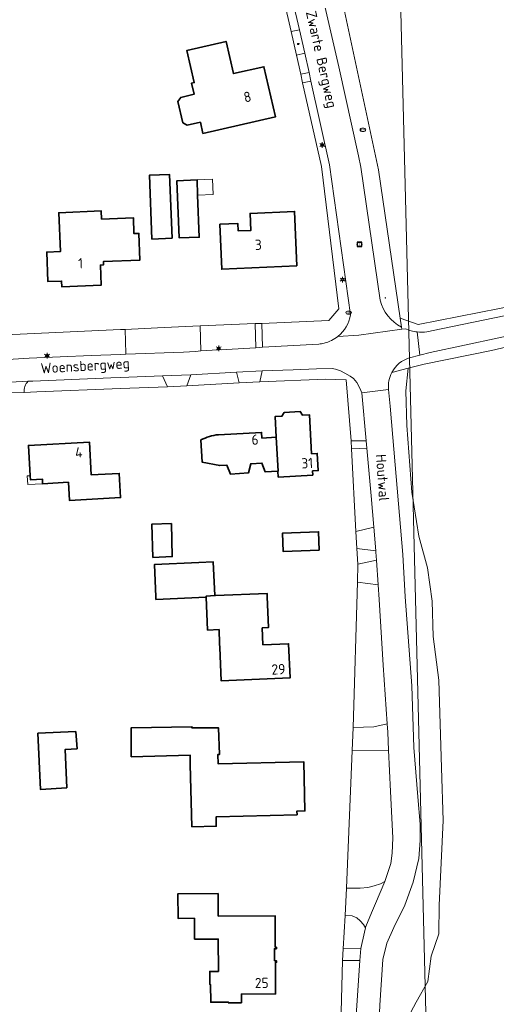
# Model space of a CAD drawing. Header units: metres. Extents: x 140853 to 145288, y 474558 to 480269.
# Tile 158 of 256: x 144982 to 145066, y 476928 to 477101. Entities that reach past the tile are written whole.
import ezdxf
from ezdxf.enums import TextEntityAlignment as Align

# ---------------------------------------------------------------- set-up
doc = ezdxf.new("R2010")
doc.units = ezdxf.units.M
doc.header["$MEASUREMENT"] = 0
for name, color, linetype, lineweight in [('B-WE-GR-BEPLANTING_CULTUUR_BOSPLANTSOEN-G', 90, 'GR-PLANTSOEN', 18), ('B-WE-GR-BOS_LOOF-G', 40, 'Continuous', 13), ('B-WE-GR-GRAS_KRUIDENRIJK-G', 80, 'Continuous', 18), ('B-WE-GR-GROENVOORZIENING-G', 80, 'Continuous', 18), ('B-WE-IE-TERREINAFSCHEIDING_KUNSTMATIG_HEKWERK-G', 20, 'IE-TERREINAFSCHEIDING-KUNSTMATIG', 18), ('B-WE-KL-ET_LS_OV_LICHTMAST-S', 190, 'Continuous', 18), ('B-WE-KL-GAS_PUT-S', 30, 'Continuous', 18), ('B-WE-KL-WATER_BRANDLEIDING_PUT-S', 150, 'Continuous', 18), ('B-WE-KL-WATER_PUT-S', 170, 'Continuous', 18), ('B-WE-OG-BEBOUWING-G', 7, 'Continuous', 35), ('B-WE-OG-BEBOUWING_BIJGEBOUW-G', 7, 'Continuous', 18), ('B-WE-OG-BEBOUWING_HUISNUMMER-T18', 10, 'Continuous', 18), ('B-WE-OG-BEBOUWING_LUIFEL-G', 7, 'Continuous', 18), ('B-WE-OG-BEBOUWING_STRAATNAAM-T18', 10, 'Continuous', 18), ('B-WE-OG-HULPLIJN-G', 50, 'Continuous', 18), ('B-WE-OG-TERREIN_ERF-G', 7, 'Continuous', 18), ('B-WE-RI-GWA_RIOOLPUT-S', 30, 'Continuous', 18), ('B-WE-VH-VERHARDING_ASFALT-G', 252, 'Continuous', 18), ('B-WE-VH-VERHARDING_HALFVERHARDING_GRIND-G', 252, 'Continuous', 18), ('B-WE-VH-VERHARDING_OPEN-G', 252, 'Continuous', 18), ('B-WE-VH-VERHARDING_PUIN-G', 252, 'Continuous', 18), ('B-WE-VH-VERHARDING_STRAATBAKSTEEN-G', 252, 'Continuous', 18), ('B-WE-VH-VERHARDING_TEGEL-G', 252, 'Continuous', 18), ('X-XX-XX-ALGEMEEN-S', 7, 'Continuous', 18)]:
    doc.layers.add(name, color=color, linetype=linetype, lineweight=lineweight)
doc.styles.add('NLCS-ISO', font='txt')
doc.linetypes.add('GR-PLANTSOEN', pattern='A,0,[179,NLCS.shx,S=2,R=0,X=0,Y=0],-4', length=4)
doc.linetypes.add('IE-TERREINAFSCHEIDING-KUNSTMATIG', pattern='A,4,[82,NLCS.shx,S=0.75,R=90,X=0,Y=0],4,-2', length=10)

# ---------------------------------------------------------------- blocks, each defined once
blk = doc.blocks.new('SIE-WEG_AFVALBAK_TYPE_01')
for radius in [0.25, 0.156]:
    blk.add_circle((0, 0), radius)
blk = doc.blocks.new('B-SIE-WEG_LICHTMAST-SO')
at = {"ltscale": 0.1}
for p, q in [((-1.1, 0.63), (-2.19, 1.27)), ((0, 1.27), (0, 2.53)), ((1.1, 0.63), (2.19, 1.27)), ((-1.1, -0.63), (-2.19, -1.27)), ((0, -1.27), (0, -2.53)), ((1.1, -0.63), (2.19, -1.27))]:
    blk.add_line(p, q, dxfattribs=at)
at = {"flags": 128}
for points in [[(-1.16, 0.5), (1.16, 0.5)], [(-1.16, -0.5), (1.16, -0.5)]]:
    blk.add_lwpolyline(points, dxfattribs=at)
at = {"ltscale": 0.1}
blk.add_circle((0, 0), 1.27, dxfattribs=at)
at = {"style": 'NLCS-ISO'}
blk.add_attdef('TYPE', text='', height=1.8, dxfattribs=at).set_placement((0, 2.53), align=Align.BOTTOM_CENTER)
blk = doc.blocks.new('SKL-WATERLEIDINGPUT-SO')
at = {"color": 0, "linetype": 'ByBlock', "lineweight": 18}
blk.add_ellipse((0, 0), major_axis=(2.5, 0), ratio=0.54, dxfattribs=at)
at = {"color": 0, "linetype": 'ByBlock', "lineweight": 18, "style": 'NLCS-ISO'}
blk.add_text('wl', height=1.8, dxfattribs=at).set_placement((0, 0), align=Align.MIDDLE_CENTER)
blk = doc.blocks.new('SRI-PUT_INSPECTIE-SO')
at = {"lineweight": -3, "flags": 128}
blk.add_lwpolyline([(-2, -2), (2, -2), (2, 2), (-2, 2)], close=True, dxfattribs=at)
at = {"lineweight": -3, "ltscale": 1.5}
blk.add_circle((0, 0), 2, dxfattribs=at)
at = {"ltscale": 0.1, "style": 'NLCS-ISO'}
blk.add_text('I', height=2.5, dxfattribs=at).set_placement((0, -0.01), align=Align.MIDDLE_CENTER)
blk = doc.blocks.new('SKL-GAS_PUT-SO')
at = {"color": 0, "linetype": 'ByBlock', "lineweight": 18}
blk.add_ellipse((0, 0), major_axis=(2.5, 0), ratio=0.601255, dxfattribs=at)
at = {"color": 0, "linetype": 'ByBlock', "lineweight": 18, "style": 'NLCS-ISO'}
blk.add_text('gas', height=1.8, dxfattribs=at).set_placement((0.12, 0.3), align=Align.MIDDLE_CENTER)
blk = doc.blocks.new('SIE-WEG_STRAATPOT_BRANDKRAAN-SO')
blk.add_ellipse((0, 0), major_axis=(-0.729, 0), ratio=0.685994)
at = {"style": 'NLCS-ISO'}
blk.add_text('BR', height=0.4, dxfattribs=at).set_placement((-0.3, -0.15))

msp = doc.modelspace()

# ---------------------------------------------------------------- linework, layer by layer
at = {"layer": 'B-WE-GR-BEPLANTING_CULTUUR_BOSPLANTSOEN-G', "ltscale": 0.2, "flags": 128}
msp.add_lwpolyline([(145053.27, 476893.315), (145053.174, 476896.286), (145051.347, 476897.699), (145047.948, 476901.987), (145048.657, 476914.842), (145049.148, 476920.796), (145050.022, 476925.385), (145051.933, 476928.881), (145053.953, 476932.486), (145054.553, 476936.966), (145055.863, 476940.844), (145055.918, 476945.87), (145056.628, 476960.782), (145056.355, 476970.014), (145055.863, 476985.419), (145054.881, 476993.066), (145054.717, 476999.293), (145053.898, 477005.138), (145052.369, 477010.656), (145051.168, 477018.412), (145050.295, 477030.102), (145050.076, 477036.166), (145050.495, 477040.139), (145047.654, 477039.425), (145047.654, 477039.425, 0.1472345), (145047.058, 477036.424), (145047.058, 477036.424), (145047.349, 477033.468), (145047.813, 477027.974), (145049.54, 477007.481), (145050.003, 477000), (145051.119, 476984.429), (145051.496, 476973.556), (145052.226, 476964.905), (145052.633, 476960.142), (145052.603, 476957.226), (145052.372, 476954.092), (145051.372, 476949.964), (145049.892, 476945.923), (145047.984, 476941.999), (145046.744, 476939.253), (145046.069, 476936.349), (145045.535, 476928.318), (145044.693, 476909.357), (145044.549, 476906.274), (145044.144, 476897.616), (145043.693, 476892.49), (145049.684, 476892.475), (145053.27, 476893.315)], format="xyb", close=True, dxfattribs=at)
at = {"layer": 'B-WE-GR-BOS_LOOF-G', "ltscale": 0.2, "flags": 128}
msp.add_lwpolyline([(145078.61, 477046.42), (145065.11, 477043.239), (145053.336, 477040.854), (145050.495, 477040.139), (145050.076, 477036.166), (145050.295, 477030.102), (145051.168, 477018.412), (145052.369, 477010.656), (145053.898, 477005.138), (145054.717, 476999.293), (145054.881, 476993.066), (145055.863, 476985.419), (145056.355, 476970.014), (145056.628, 476960.782), (145055.918, 476945.87), (145055.863, 476940.844), (145054.553, 476936.966), (145053.953, 476932.486), (145051.933, 476928.881), (145050.022, 476925.385)], dxfattribs=at)
at = {"layer": 'B-WE-GR-GRAS_KRUIDENRIJK-G', "ltscale": 0.2, "flags": 128}
for points in [[(145031.403, 477099.585), (145030.957, 477101.547), (145030.506, 477103.496), (145029.224, 477108.527), (145025.197, 477123.132), (145025.197, 477123.132, 0.1250463), (145023.604, 477123.501), (145023.604, 477123.501), (145028.697, 477104.911), (145029.946, 477099.257), (145031.403, 477099.585)], [(145033.435, 477090.54), (145031.97, 477090.279), (145035.299, 477075.541), (145038.329, 477050.57), (145036.559, 477048.51), (145024.783, 477048.024), (145024.908, 477043.852), (145024.909, 477043.828), (145034.804, 477044.39), (145034.804, 477044.39, 0.0388743), (145035.759, 477044.551), (145035.759, 477044.551, 0.1084939), (145038.173, 477045.751), (145038.173, 477045.751, 0.1808992), (145040.403, 477049.523), (145040.403, 477049.523), (145036.712, 477075.888), (145033.435, 477090.54)], [(145047.654, 477039.425), (145050.495, 477040.139), (145053.336, 477040.854), (145065.11, 477043.239), (145078.61, 477046.42), (145089.138, 477050.025), (145092.063, 477040.786), (145091.989, 477041.921), (145092.779, 477045.668), (145094.49, 477050.808), (145095.542, 477053.133), (145096.82, 477054.899), (145093.132, 477053.393), (145091.755, 477052.831), (145089.843, 477052.189), (145088.412, 477051.708), (145081.13, 477049.261), (145075.347, 477047.538), (145072.432, 477046.805), (145054.348, 477042.901), (145052.547, 477042.449), (145050.746, 477041.998), (145050.746, 477041.998, 0.1968362), (145047.654, 477039.425)], [(144983.103, 477035.902), (144985.304, 477035.993), (145000, 477036.591), (145008.218, 477036.9), (145007.359, 477038.815), (145000, 477038.541), (144998.313, 477038.481), (144984.584, 477037.91), (144983.785, 477037.866), (144983.785, 477037.866, 0.259501), (144983.103, 477035.902)]]:
    msp.add_lwpolyline(points, format="xyb", close=True, dxfattribs=at)
for points in [[(145035.88, 477103.728), (145038.318, 477093.065), (145041.81, 477077.45), (145042.19, 477075.475), (145045.563, 477052.115), (145045.563, 477052.115, 0.2145222), (145049.333, 477047.391), (145049.333, 477047.391), (145049.107, 477048.937), (145045.303, 477074.981), (145038.987, 477104.491)], [(145070.081, 477051.331), (145052.281, 477047.828), (145049.107, 477048.937), (145049.333, 477047.391), (145049.388, 477047.016), (145049.388, 477047.016), (145049.976, 477047.099), (145049.976, 477047.099, 0.079713), (145052.099, 477046.52), (145052.099, 477046.52, 0.0600294), (145053.765, 477046.542), (145053.765, 477046.542), (145056.284, 477047.065), (145071.354, 477050.196)]]:
    msp.add_lwpolyline(points, format="xyb", dxfattribs=at)
for points in [[(144975.214, 477043.764), (144975.939, 477041.872), (144976.097, 477041.461), (144976.347, 477041.475), (144983.971, 477041.907), (144994.845, 477042.41), (145000, 477042.578), (145000.952, 477042.614), (145000.946, 477042.763), (145000.789, 477046.974), (145000, 477046.939), (144975.99, 477045.869), (144975.675, 477043.784), (144975.214, 477043.764)], [(145013.993, 477047.606), (145014.111, 477043.233), (145014.112, 477043.209), (145016.084, 477043.303), (145018.519, 477043.441), (145023.763, 477043.755), (145023.664, 477047.978), (145013.993, 477047.606)], [(145040.491, 477027.394), (145043.114, 477027.42), (145042.359, 477035.861), (145042.039, 477036.65), (145041.489, 477037.662), (145040.89, 477038.362), (145040.31, 477038.738), (145039.366, 477039.317), (145038.607, 477039.692), (145037.717, 477039.998), (145037.133, 477040.113), (145034.413, 477040.067), (145030.286, 477039.882), (145024.858, 477039.699), (145024.439, 477037.788), (145036.017, 477038.263), (145039.632, 477038.133), (145040.491, 477027.394)], [(145011.622, 477037.078), (145020.81, 477037.591), (145020.365, 477039.445), (145012.356, 477038.992), (145011.622, 477037.078)], [(145041.333, 477011.508), (145044.447, 477012.253), (145043.981, 477017.738), (145043.228, 477026.148), (145040.563, 477026.033), (145041.333, 477011.508)], [(145041.637, 477005.784), (145044.919, 477006.445), (145044.818, 477007.892), (145044.801, 477008.096), (145041.491, 477008.532), (145041.637, 477005.784)], [(145046.809, 476977.706), (145046.126, 476988.001), (145045.401, 476999.549), (145045.22, 477002.143), (145041.596, 477002.582), (145040.858, 476977.065), (145044.48, 476977.178), (145046.809, 476977.706)], [(145046.384, 476950.067), (145046.516, 476950.393), (145047.479, 476953.213), (145047.693, 476955.044), (145047.796, 476957.739), (145047.427, 476965.824), (145047.061, 476973.123), (145040.693, 476973.029), (145039.704, 476948.86), (145042.081, 476948.909), (145043.403, 476949.001), (145044.561, 476949.276), (145045.617, 476949.646), (145046.384, 476950.067)], [(145039.096, 476938.221), (145042.206, 476938.296), (145042.837, 476941.183), (145043.029, 476941.907), (145042.634, 476942.516), (145042.08, 476943.174), (145041.463, 476943.687), (145040.679, 476944.013), (145039.43, 476944.073), (145039.096, 476938.221)], [(145038.571, 476920.321), (145040.949, 476920.379), (145042.003, 476936.184), (145042.005, 476936.204), (145038.978, 476936.17), (145038.571, 476920.321)]]:
    msp.add_lwpolyline(points, close=True, dxfattribs=at)
at = {"layer": 'B-WE-GR-GROENVOORZIENING-G', "ltscale": 0.2, "flags": 128}
msp.add_lwpolyline([(145031.635, 477091.763), (145033.095, 477092.061), (145032.341, 477095.435), (145030.878, 477095.117), (145031.635, 477091.763)], close=True, dxfattribs=at)
at = {"layer": 'B-WE-IE-TERREINAFSCHEIDING_KUNSTMATIG_HEKWERK-G', "ltscale": 0.2, "flags": 128}
for points in [[(145023.487, 477160.171), (145032.126, 477129.313), (145038.987, 477104.491), (145045.303, 477074.981), (145049.107, 477048.937)], [(145023.604, 477123.501), (145028.697, 477104.911), (145029.946, 477099.257)], [(145030.878, 477095.117), (145031.635, 477091.763)], [(145031.97, 477090.279), (145035.299, 477075.541), (145038.329, 477050.57), (145036.559, 477048.51), (145024.783, 477048.024)], [(145049.107, 477048.937), (145052.281, 477047.828), (145070.081, 477051.331), (145088.869, 477057.108), (145098.637, 477061.246), (145115.709, 477069.103), (145149.108, 477086.488), (145150.709, 477088.268)], [(144975.675, 477043.784), (144975.99, 477045.869), (145000, 477046.939)], [(145000.789, 477046.974), (145000, 477046.939)], [(145023.664, 477047.978), (145013.993, 477047.606)]]:
    msp.add_lwpolyline(points, dxfattribs=at)
at = {"layer": 'B-WE-OG-BEBOUWING-G', "ltscale": 0.2, "flags": 128}
for points in [[(145011.677, 477082.812), (145014.017, 477083.345), (145014.466, 477081.372), (145027.181, 477084.266), (145025.173, 477093.088), (145019.81, 477091.868), (145018.52, 477097.522), (145011.657, 477095.956), (145012.946, 477090.301), (145012.459, 477090.19), (145012.903, 477088.24), (145010.563, 477087.707), (145010.067, 477087), (145010.922, 477083.246), (145011.677, 477082.812)], [(145005.524, 477062.826), (145009.04, 477063.001), (145008.595, 477074.172), (145005.078, 477074.032), (145005.524, 477062.826)], [(145013.534, 477070.539), (145013.427, 477073.219), (145009.91, 477073.079), (145010.31, 477063.034), (145013.828, 477063.157), (145013.534, 477070.539)], [(144996.676, 477066.334), (144996.618, 477067.763), (144989.154, 477067.457), (144989.433, 477060.643), (144987.045, 477060.545), (144987.258, 477055.369), (144989.646, 477055.467), (144989.687, 477054.458), (144996.61, 477054.742), (144996.455, 477058.264), (144997.005, 477058.282), (144996.986, 477058.862), (145003.41, 477059.153), (145003.235, 477063.821), (145002.356, 477063.788), (145002.252, 477066.563), (144996.676, 477066.334)], [(145030.973, 477058.107), (145030.561, 477067.678), (145022.758, 477067.342), (145022.887, 477064.345), (145020.669, 477064.249), (145020.613, 477065.558), (145017.446, 477065.422), (145017.766, 477057.538), (145030.973, 477058.107)], [(145027.341, 477028.028), (145027.684, 477022.087), (145027.638, 477022.084), (145027.694, 477021.056), (145033.755, 477021.39), (145033.714, 477022.139), (145034.712, 477022.194), (145034.547, 477025.189), (145033.549, 477025.134), (145033.171, 477031.996), (145031.973, 477031.93), (145031.549, 477032.533), (145028.703, 477032.38), (145028.324, 477031.729), (145027.126, 477031.663), (145027.341, 477028.028)], [(144984.136, 477021.261), (144984.174, 477020.581), (144986.277, 477020.7), (144986.322, 477019.887), (144990.855, 477020.143), (144991.035, 477016.948), (145000, 477017.453), (144999.782, 477021.698), (144994.86, 477021.42), (144994.534, 477027.201), (144983.834, 477026.598), (144984.136, 477021.261)], [(145008.948, 477012.914), (145005.481, 477012.78), (145005.677, 477006.955), (145009.078, 477007.089), (145008.948, 477012.914)], [(145034.9, 477008.242), (145034.76, 477011.463), (145028.426, 477011.188), (145028.566, 477007.971), (145034.9, 477008.242)], [(145006.188, 477000), (145006.207, 476999.566), (145015.048, 476999.954), (145015.039, 477000.171), (145016.56, 477000.236), (145016.28, 477006.14), (145013.731, 477006.025), (145005.943, 477005.69), (145006.188, 477000)], [(145015.048, 476999.954), (145015.297, 476994.176), (145017.295, 476994.262), (145017.401, 476991.791), (145017.43, 476991.123), (145017.682, 476985.27), (145029.764, 476985.79), (145029.504, 476991.776), (145025.014, 476991.602), (145024.877, 476994.579), (145025.977, 476994.631), (145025.746, 477000), (145025.719, 477000.63), (145016.69, 477000.242), (145016.56, 477000.236), (145015.039, 477000.171), (145015.048, 476999.954)], [(144990.58, 476966.51), (144990.25, 476973.21), (144992.38, 476973.35), (144992.14, 476976.36), (144985.48, 476976.09), (144985.92, 476966.21), (144990.58, 476966.51)], [(145012.25, 476970.61), (145012.54, 476959.66), (145016.8, 476959.74), (145016.79, 476961.38), (145031, 476961.78), (145030.98, 476962.41), (145032.38, 476962.45), (145032.2, 476971.054), (145017.14, 476970.72), (145017.09, 476972.35), (145017.38, 476972.36), (145017.21, 476977.02), (145012.53, 476977.01), (145012.53, 476977.23), (145001.86, 476977), (145001.87, 476971.95), (145012.25, 476972.22), (145012.25, 476970.61)], [(145027.037, 476936.109), (145027.023, 476938.259), (145027.373, 476938.261), (145027.372, 476938.501), (145027.172, 476938.5), (145027.137, 476944.05), (145017.157, 476943.988), (145017.133, 476947.937), (145010.083, 476947.893), (145010.11, 476943.574), (145012.97, 476943.591), (145012.993, 476939.931), (145017.143, 476939.957), (145017.178, 476934.278), (145015.678, 476934.268), (145015.693, 476931.948), (145015.813, 476931.949), (145015.832, 476928.859), (145018.922, 476928.878), (145018.922, 476928.758), (145021.232, 476928.773), (145021.223, 476930.283), (145027.223, 476930.32), (145027.188, 476935.87), (145027.388, 476935.871), (145027.387, 476936.111), (145027.037, 476936.109)]]:
    msp.add_lwpolyline(points, close=True, dxfattribs=at)
msp.add_lwpolyline([(145027.638, 477022.084), (145027.684, 477022.087), (145027.341, 477028.028), (145024.823, 477027.894), (145024.77, 477028.893), (145017.172, 477028.483), (145017.172, 477028.483, 0.1016655), (145014.122, 477027.561), (145014.122, 477027.561), (145014.345, 477023.64), (145017.425, 477023.058), (145018.693, 477023.136), (145019.29, 477021.57), (145022.464, 477021.766), (145022.865, 477023.393), (145024.811, 477023.513), (145025.409, 477021.947), (145027.638, 477022.084)], format="xyb", close=True, dxfattribs=at)
at = {"layer": 'B-WE-OG-BEBOUWING_BIJGEBOUW-G', "ltscale": 0.2, "flags": 128}
msp.add_lwpolyline([(145013.427, 477073.219), (145013.534, 477070.539), (145016.244, 477070.646), (145016.137, 477073.327), (145013.427, 477073.219)], close=True, dxfattribs=at)
at = {"layer": 'B-WE-OG-BEBOUWING_LUIFEL-G', "ltscale": 0.2, "flags": 128}
msp.add_lwpolyline([(144986.322, 477019.887), (144986.277, 477020.7), (144984.174, 477020.581), (144984.136, 477021.261), (144983.634, 477021.246), (144983.725, 477019.737), (144986.322, 477019.887)], close=True, dxfattribs=at)
at = {"layer": 'B-WE-OG-HULPLIJN-G'}
msp.add_lwpolyline([(141484.938, 478467.493), (142922.898, 478740.923), (143043.789, 479141.528), (143928.198, 479351.369), (144042.725, 479840.999), (144698.079, 479872.794), (144672.627, 478988.916), (144742.617, 478639.181), (145060.75, 478225.858), (145035.298, 477659.922), (145054.388, 476896.862), (144768.066, 476833.275), (144755.342, 477825.251), (143616.428, 477755.303), (142541.14, 475313.514), (141510.39, 476108.367), (141014.104, 476776.044), (140988.652, 477462.798), (141421.313, 477755.303), (141484.938, 478467.493)], close=True, dxfattribs=at)
at = {"layer": 'B-WE-OG-TERREIN_ERF-G', "ltscale": 0.2, "flags": 128}
for points in [[(145000.533, 477237.147), (145023.299, 477160.842), (145023.487, 477160.171), (145032.126, 477129.313), (145038.987, 477104.491), (145045.303, 477074.981), (145049.107, 477048.937), (145052.281, 477047.828), (145070.081, 477051.331)], [(144975.99, 477045.869), (145000, 477046.939), (145000, 477046.939), (145000.789, 477046.974), (145006.478, 477047.227), (145011.395, 477047.505), (145013.993, 477047.606), (145023.664, 477047.978), (145024.783, 477048.024), (145036.559, 477048.51), (145038.329, 477050.57), (145035.299, 477075.541), (145031.97, 477090.279), (145031.635, 477091.763), (145030.878, 477095.117), (145029.946, 477099.257), (145028.697, 477104.911)], [(145038.571, 476920.321), (145038.978, 476936.17), (145039.096, 476938.221), (145039.43, 476944.073), (145039.704, 476948.86), (145040.693, 476973.029), (145040.858, 476977.065), (145041.596, 477002.582), (145041.637, 477005.784), (145041.491, 477008.532), (145041.333, 477011.508), (145040.563, 477026.033), (145040.491, 477027.394), (145039.632, 477038.133), (145036.017, 477038.263), (145024.439, 477037.788), (145020.81, 477037.591), (145011.622, 477037.078), (145008.218, 477036.9), (145000, 477036.591), (144985.304, 477035.993), (144983.103, 477035.902), (144977.395, 477035.855)], [(145017.172, 477028.483), (145024.77, 477028.893), (145024.823, 477027.894), (145027.341, 477028.028), (145027.126, 477031.663), (145028.324, 477031.729), (145028.703, 477032.38), (145031.549, 477032.533), (145031.973, 477031.93), (145033.171, 477031.996), (145033.549, 477025.134), (145034.547, 477025.189), (145034.712, 477022.194), (145033.714, 477022.139), (145033.755, 477021.39), (145027.694, 477021.056), (145027.638, 477022.084)], [(145027.638, 477022.084), (145025.409, 477021.947), (145024.811, 477023.513), (145022.865, 477023.393), (145022.464, 477021.766), (145019.29, 477021.57), (145018.693, 477023.136), (145017.425, 477023.058), (145014.345, 477023.64), (145014.122, 477027.561)]]:
    msp.add_lwpolyline(points, dxfattribs=at)
for points in [[(145011.677, 477082.812), (145010.922, 477083.246), (145010.067, 477087), (145010.563, 477087.707), (145012.903, 477088.24), (145012.459, 477090.19), (145012.946, 477090.301), (145011.657, 477095.956), (145018.52, 477097.522), (145019.81, 477091.868), (145025.173, 477093.088), (145027.181, 477084.266), (145014.466, 477081.372), (145014.017, 477083.345), (145011.677, 477082.812)], [(145005.524, 477062.826), (145005.078, 477074.032), (145008.595, 477074.172), (145009.04, 477063.001), (145005.524, 477062.826)], [(145013.427, 477073.219), (145013.534, 477070.539), (145013.828, 477063.157), (145010.31, 477063.034), (145009.91, 477073.079), (145013.427, 477073.219)], [(144996.676, 477066.334), (145002.252, 477066.563), (145002.356, 477063.788), (145003.235, 477063.821), (145003.41, 477059.153), (144996.986, 477058.862), (144997.005, 477058.282), (144996.455, 477058.264), (144996.61, 477054.742), (144989.687, 477054.458), (144989.646, 477055.467), (144987.258, 477055.369), (144987.045, 477060.545), (144989.433, 477060.643), (144989.154, 477067.457), (144996.618, 477067.763), (144996.676, 477066.334)], [(145030.973, 477058.107), (145017.766, 477057.538), (145017.446, 477065.422), (145020.613, 477065.558), (145020.669, 477064.249), (145022.887, 477064.345), (145022.758, 477067.342), (145030.561, 477067.678), (145030.973, 477058.107)], [(144984.136, 477021.261), (144983.834, 477026.598), (144994.534, 477027.201), (144994.86, 477021.42), (144999.782, 477021.698), (145000, 477017.453), (144991.035, 477016.948), (144990.855, 477020.143), (144986.322, 477019.887), (144986.277, 477020.7), (144984.174, 477020.581), (144984.136, 477021.261)], [(145008.948, 477012.914), (145009.078, 477007.089), (145005.677, 477006.955), (145005.481, 477012.78), (145008.948, 477012.914)], [(145034.9, 477008.242), (145028.566, 477007.971), (145028.426, 477011.188), (145034.76, 477011.463), (145034.9, 477008.242)], [(145006.188, 477000), (145005.943, 477005.69), (145013.731, 477006.025), (145016.28, 477006.14), (145016.56, 477000.236), (145016.69, 477000.242), (145025.719, 477000.63), (145025.746, 477000), (145025.977, 476994.631), (145024.877, 476994.579), (145025.014, 476991.602), (145029.504, 476991.776), (145029.764, 476985.79), (145017.682, 476985.27), (145017.43, 476991.123), (145017.401, 476991.791), (145017.295, 476994.262), (145015.297, 476994.176), (145015.048, 476999.954), (145006.207, 476999.566), (145006.188, 477000)], [(144990.58, 476966.51), (144985.92, 476966.21), (144985.48, 476976.09), (144992.14, 476976.36), (144992.38, 476973.35), (144990.25, 476973.21), (144990.58, 476966.51)], [(145012.25, 476970.61), (145012.25, 476972.22), (145001.87, 476971.95), (145001.86, 476977), (145012.53, 476977.23), (145012.53, 476977.01), (145017.21, 476977.02), (145017.38, 476972.36), (145017.09, 476972.35), (145017.14, 476970.72), (145032.2, 476971.054), (145032.38, 476962.45), (145030.98, 476962.41), (145031, 476961.78), (145016.79, 476961.38), (145016.8, 476959.74), (145012.54, 476959.66), (145012.25, 476970.61)], [(145027.037, 476936.109), (145027.387, 476936.111), (145027.388, 476935.871), (145027.188, 476935.87), (145027.223, 476930.32), (145021.223, 476930.283), (145021.232, 476928.773), (145018.922, 476928.758), (145018.922, 476928.878), (145015.832, 476928.859), (145015.813, 476931.949), (145015.693, 476931.948), (145015.678, 476934.268), (145017.178, 476934.278), (145017.143, 476939.957), (145012.993, 476939.931), (145012.97, 476943.591), (145010.11, 476943.574), (145010.083, 476947.893), (145017.133, 476947.937), (145017.157, 476943.988), (145027.137, 476944.05), (145027.172, 476938.5), (145027.372, 476938.501), (145027.373, 476938.261), (145027.023, 476938.259), (145027.037, 476936.109)]]:
    msp.add_lwpolyline(points, close=True, dxfattribs=at)
msp.add_lwpolyline([(145014.122, 477027.561, -0.1016655), (145017.172, 477028.483)], format="xyb", dxfattribs=at)
at = {"layer": 'B-WE-VH-VERHARDING_ASFALT-G', "ltscale": 0.2, "flags": 128}
msp.add_lwpolyline([(145030.957, 477101.547), (145031.403, 477099.585), (145032.341, 477095.435), (145033.095, 477092.061), (145033.435, 477090.54), (145036.712, 477075.888), (145040.403, 477049.523), (145040.403, 477049.523, -0.1808992), (145038.173, 477045.751), (145038.173, 477045.751), (145041.813, 477045.941), (145049.388, 477047.016), (145049.333, 477047.391), (145049.333, 477047.391, -0.2145222), (145045.563, 477052.115), (145045.563, 477052.115), (145042.19, 477075.475), (145041.81, 477077.45), (145038.318, 477093.065), (145035.88, 477103.728)], format="xyb", dxfattribs=at)
at = {"layer": 'B-WE-VH-VERHARDING_HALFVERHARDING_GRIND-G', "ltscale": 0.2, "flags": 128}
msp.add_lwpolyline([(145041.491, 477008.532), (145044.801, 477008.096), (145044.447, 477012.253), (145041.333, 477011.508), (145041.491, 477008.532)], close=True, dxfattribs=at)
at = {"layer": 'B-WE-VH-VERHARDING_OPEN-G', "ltscale": 0.2, "flags": 128}
for points in [[(145014.111, 477043.233), (145013.993, 477047.606), (145011.395, 477047.505), (145006.478, 477047.227), (145000.789, 477046.974), (145000.946, 477042.763), (145000.952, 477042.614), (145011.052, 477042.973), (145013.166, 477043.082), (145014.112, 477043.209), (145014.111, 477043.233)], [(145024.783, 477048.024), (145023.664, 477047.978), (145023.763, 477043.755), (145024.909, 477043.828), (145024.908, 477043.852), (145024.783, 477048.024)]]:
    msp.add_lwpolyline(points, close=True, dxfattribs=at)
at = {"layer": 'B-WE-VH-VERHARDING_PUIN-G', "ltscale": 0.2, "flags": 128}
for points in [[(145007.359, 477038.815), (145008.218, 477036.9), (145011.622, 477037.078), (145012.356, 477038.992), (145007.359, 477038.815)], [(145020.365, 477039.445), (145020.81, 477037.591), (145024.439, 477037.788), (145024.858, 477039.699), (145020.365, 477039.445)]]:
    msp.add_lwpolyline(points, close=True, dxfattribs=at)
at = {"layer": 'B-WE-VH-VERHARDING_STRAATBAKSTEEN-G', "ltscale": 0.2, "flags": 128}
for points in [[(145029.946, 477099.257), (145030.878, 477095.117), (145032.341, 477095.435), (145031.403, 477099.585), (145029.946, 477099.257)], [(145033.095, 477092.061), (145031.635, 477091.763), (145031.97, 477090.279), (145033.435, 477090.54), (145033.095, 477092.061)], [(145041.596, 477002.582), (145045.22, 477002.143), (145044.919, 477006.445), (145041.637, 477005.784), (145041.596, 477002.582)], [(145040.693, 476973.029), (145047.061, 476973.123), (145046.904, 476976.271), (145046.809, 476977.706), (145044.48, 476977.178), (145040.858, 476977.065), (145040.693, 476973.029)], [(145043.029, 476941.907), (145043.095, 476942.157), (145044.074, 476944.563), (145044.796, 476946.174), (145046.384, 476950.067), (145045.617, 476949.646), (145044.561, 476949.276), (145043.403, 476949.001), (145042.081, 476948.909), (145039.704, 476948.86), (145039.43, 476944.073), (145040.679, 476944.013), (145041.463, 476943.687), (145042.08, 476943.174), (145042.634, 476942.516), (145043.029, 476941.907)], [(145038.978, 476936.17), (145042.005, 476936.204), (145042.199, 476938.267), (145042.206, 476938.296), (145039.096, 476938.221), (145038.978, 476936.17)]]:
    msp.add_lwpolyline(points, close=True, dxfattribs=at)
msp.add_lwpolyline([(144976.31, 477037.453), (144983.785, 477037.866), (144984.584, 477037.91), (144998.313, 477038.481), (145000, 477038.541), (145007.359, 477038.815), (145012.356, 477038.992), (145020.365, 477039.445), (145024.858, 477039.699), (145030.286, 477039.882), (145034.413, 477040.067), (145037.133, 477040.113), (145037.717, 477039.998), (145038.607, 477039.692), (145039.366, 477039.317), (145040.31, 477038.738), (145040.89, 477038.362), (145041.489, 477037.662), (145042.039, 477036.65), (145042.359, 477035.861), (145047.058, 477036.424), (145047.058, 477036.424, -0.1472345), (145047.654, 477039.425), (145047.654, 477039.425, -0.1968362), (145050.746, 477041.998), (145050.746, 477041.998), (145052.547, 477042.449), (145052.099, 477046.52), (145052.099, 477046.52, -0.079713), (145049.976, 477047.099), (145049.976, 477047.099), (145049.388, 477047.016), (145041.813, 477045.941), (145038.173, 477045.751), (145038.173, 477045.751, -0.1084939), (145035.759, 477044.551), (145035.759, 477044.551, -0.0388743), (145034.804, 477044.39), (145034.804, 477044.39), (145024.909, 477043.828), (145023.763, 477043.755), (145018.519, 477043.441), (145016.084, 477043.303), (145014.112, 477043.209), (145013.166, 477043.082), (145011.052, 477042.973), (145000.952, 477042.614), (145000, 477042.578), (144994.845, 477042.41), (144983.971, 477041.907), (144976.347, 477041.475)], format="xyb", dxfattribs=at)
msp.add_lwpolyline([(144977.395, 477035.855), (144983.103, 477035.902), (144983.103, 477035.902, -0.259501), (144983.785, 477037.866), (144983.785, 477037.866), (144976.31, 477037.453), (144976.31, 477037.453, -0.1658532), (144977.395, 477035.855)], format="xyb", close=True, dxfattribs=at)
msp.add_lwpolyline([(145045.535, 476928.318), (145046.069, 476936.349), (145046.744, 476939.253), (145047.984, 476941.999), (145049.892, 476945.923), (145051.372, 476949.964), (145052.372, 476954.092), (145052.603, 476957.226), (145052.633, 476960.142), (145052.226, 476964.905), (145051.496, 476973.556), (145051.119, 476984.429), (145050.003, 477000), (145049.54, 477007.481), (145047.813, 477027.974), (145047.349, 477033.468), (145047.058, 477036.424), (145042.359, 477035.861), (145043.114, 477027.42), (145043.228, 477026.148), (145043.981, 477017.738), (145044.447, 477012.253), (145044.801, 477008.096), (145044.818, 477007.892), (145044.919, 477006.445), (145045.22, 477002.143), (145045.401, 476999.549), (145046.126, 476988.001), (145046.809, 476977.706), (145046.904, 476976.271), (145047.061, 476973.123), (145047.427, 476965.824), (145047.796, 476957.739), (145047.693, 476955.044), (145047.479, 476953.213), (145046.516, 476950.393), (145046.384, 476950.067), (145044.796, 476946.174), (145044.074, 476944.563), (145043.095, 476942.157), (145043.029, 476941.907), (145042.837, 476941.183), (145042.206, 476938.296), (145042.199, 476938.267), (145042.005, 476936.204), (145042.003, 476936.184), (145040.949, 476920.379)], dxfattribs=at)
at = {"layer": 'B-WE-VH-VERHARDING_TEGEL-G', "ltscale": 0.2, "flags": 128}
msp.add_lwpolyline([(145040.563, 477026.033), (145043.228, 477026.148), (145043.114, 477027.42), (145040.491, 477027.394), (145040.563, 477026.033)], close=True, dxfattribs=at)

# ---------------------------------------------------------------- block references
at = {"layer": 'B-WE-KL-ET_LS_OV_LICHTMAST-S', "xscale": 0.2, "yscale": 0.2, "zscale": 0.2}
for p in [(145035.416, 477079.339), (145038.998, 477055.721), (145017.237, 477043.642), (144987.107, 477042.347)]:
    msp.add_blockref('B-SIE-WEG_LICHTMAST-SO', p, dxfattribs=at)
at = {"layer": 'B-WE-KL-GAS_PUT-S', "xscale": 0.2, "yscale": 0.2, "zscale": 0.2}
msp.add_blockref('SKL-GAS_PUT-SO', (145042.548, 477082.007), dxfattribs=at)
at = {"layer": 'B-WE-KL-WATER_BRANDLEIDING_PUT-S', "xscale": 0.2, "yscale": 0.2, "zscale": 0.2}
msp.add_blockref('SIE-WEG_STRAATPOT_BRANDKRAAN-SO', (145031.199, 477097.076), dxfattribs=at)
at = {"layer": 'B-WE-KL-WATER_PUT-S', "xscale": 0.2, "yscale": 0.2, "zscale": 0.2}
msp.add_blockref('SKL-WATERLEIDINGPUT-SO', (145040.056, 477049.909), dxfattribs=at)
at = {"layer": 'B-WE-RI-GWA_RIOOLPUT-S', "xscale": 0.2, "yscale": 0.2, "zscale": 0.2}
msp.add_blockref('SRI-PUT_INSPECTIE-SO', (145041.95, 477061.899), dxfattribs=at)
at = {"layer": 'X-XX-XX-ALGEMEEN-S', "xscale": 0.2, "yscale": 0.2, "zscale": 0.2}
msp.add_blockref('SIE-WEG_AFVALBAK_TYPE_01', (145046.498, 477052.504), dxfattribs=at)

# ---------------------------------------------------------------- texts
at = {"layer": 'B-WE-OG-BEBOUWING_HUISNUMMER-T18', "style": 'NLCS-ISO'}
for s, rotation, p in [('8', 12.8, (145022.277, 477087.789)), ('3', 2.5, (145024.197, 477061.819)), ('1', 2.3, (144992.985, 477058.597)), ('6', 3.1, (145023.615, 477027.624)), ('4', 3.2, (144992.67, 477025.379)), ('31', 3.2, (145032.783, 477023.496)), ('29', 2.6, (145027.72, 476987.311)), ('25', 0.4, (145024.79, 476932.243))]:
    msp.add_text(s, height=1.8, rotation=rotation, dxfattribs=at).set_placement(p, align=Align.MIDDLE_CENTER)
at = {"layer": 'B-WE-OG-BEBOUWING_STRAATNAAM-T18', "style": 'NLCS-ISO'}
for s, rotation, p in [('Zwarte Bergweg', 282.6, (145035.309, 477094.361)), ('Woensbergweg', 3.4, (144993.79, 477040.592)), ('Houtwal', 274.1, (145046.016, 477020.955))]:
    msp.add_text(s, height=1.8, rotation=rotation, dxfattribs=at).set_placement(p, align=Align.MIDDLE_CENTER)

doc.saveas('drawing.dxf')
